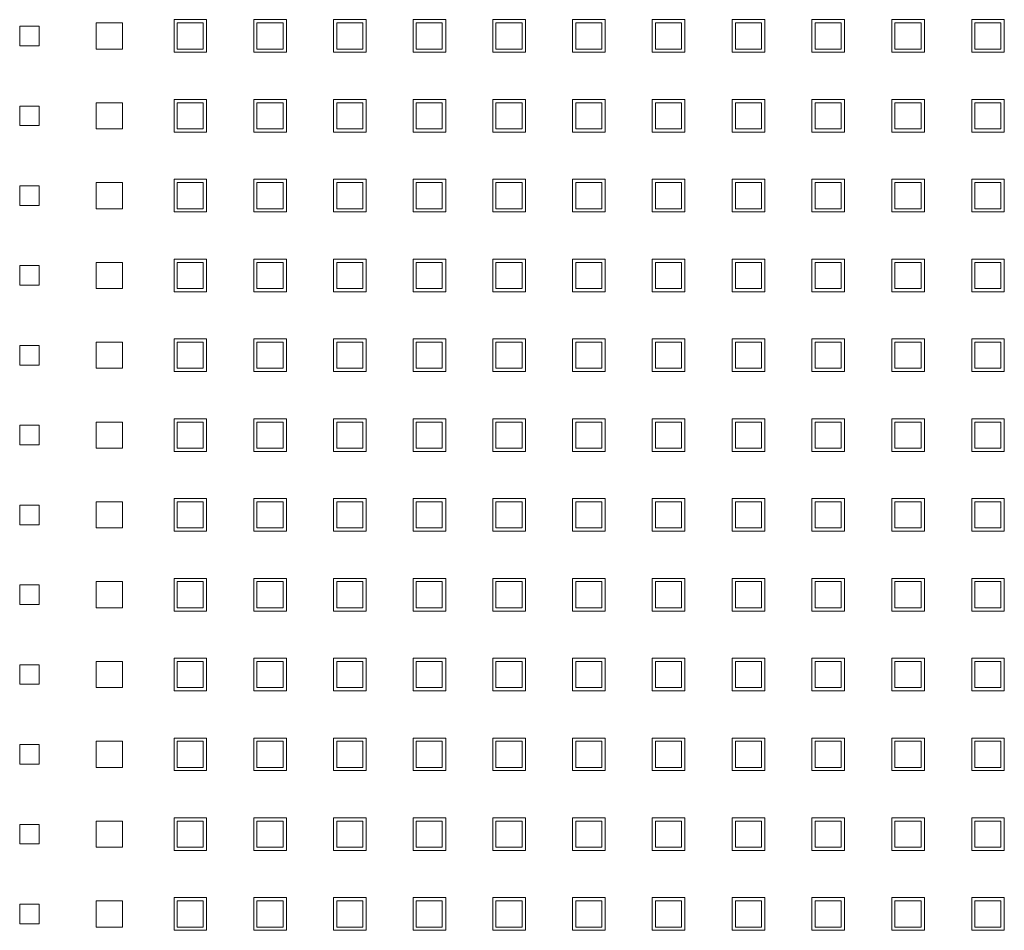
# Model space of a CAD drawing. Header units: millimetres. Extents: x -5941 to 19721, y -9230 to 6433.
# Tile 115 of 204: x 5851 to 5866, y -3423 to -3409. Entities that reach past the tile are written whole.
import ezdxf

# ---------------------------------------------------------------- set-up
doc = ezdxf.new("R2010")
doc.units = ezdxf.units.MM
doc.layers.add('GL-urzadzenia', color=6, linetype='Continuous', lineweight=20)

# ---------------------------------------------------------------- blocks, each defined once
blk = doc.blocks.new('RSen_55_ME_FB_SOg - fxza50a2veb - fully flat decoration panel - SH_daikin_tbq - standard-4997338-bottom')
at = {"lineweight": 18}
for p, q in [((-185, 136.08), (-182, 136.08)), ((-185, 133.08), (-185, 136.08)), ((-182, 136.08), (-182, 133.08)), ((-173.27, 132.58), (-173.27, 136.58)), ((-173.27, 136.58), (-169.27, 136.58)), ((-169.27, 136.58), (-169.27, 132.58)), ((-161.35, 132.08), (-161.35, 137.08)), ((-161.35, 137.08), (-156.35, 137.08)), ((-156.88, 136.58), (-160.88, 136.58)), ((-160.88, 136.58), (-160.88, 132.58)), ((-156.88, 132.58), (-156.88, 136.58)), ((-156.35, 137.08), (-156.35, 132.08)), ((-149.12, 132.08), (-149.12, 137.08)), ((-149.12, 137.08), (-144.12, 137.08)), ((-144.65, 136.58), (-148.65, 136.58)), ((-148.65, 136.58), (-148.65, 132.58)), ((-144.65, 132.58), (-144.65, 136.58)), ((-144.12, 137.08), (-144.12, 132.08)), ((-136.92, 132.08), (-136.92, 137.08)), ((-136.92, 137.08), (-131.92, 137.08)), ((-132.42, 136.58), (-136.42, 136.58)), ((-136.42, 136.58), (-136.42, 132.58)), ((-132.42, 132.58), (-132.42, 136.58)), ((-131.92, 137.08), (-131.92, 132.08)), ((-124.72, 132.08), (-124.72, 137.08)), ((-124.72, 137.08), (-119.72, 137.08)), ((-120.25, 136.58), (-124.25, 136.58)), ((-124.25, 136.58), (-124.25, 132.58)), ((-120.25, 132.58), (-120.25, 136.58)), ((-119.72, 137.08), (-119.72, 132.08)), ((-112.49, 132.08), (-112.49, 137.08)), ((-112.49, 137.08), (-107.49, 137.08)), ((-108.02, 136.58), (-112.02, 136.58)), ((-112.02, 136.58), (-112.02, 132.58)), ((-108.02, 132.58), (-108.02, 136.58)), ((-107.49, 137.08), (-107.49, 132.08)), ((-100.29, 132.08), (-100.29, 137.08)), ((-100.29, 137.08), (-95.29, 137.08)), ((-95.79, 136.58), (-99.79, 136.58)), ((-99.79, 136.58), (-99.79, 132.58)), ((-95.79, 132.58), (-95.79, 136.58)), ((-95.29, 137.08), (-95.29, 132.08)), ((-88.09, 132.08), (-88.09, 137.08)), ((-88.09, 137.08), (-83.09, 137.08)), ((-83.56, 136.58), (-87.56, 136.58)), ((-87.56, 136.58), (-87.56, 132.58)), ((-83.56, 132.58), (-83.56, 136.58)), ((-83.09, 137.08), (-83.09, 132.08)), ((-75.83, 132.08), (-75.83, 137.08)), ((-75.83, 137.08), (-70.83, 137.08)), ((-71.33, 136.58), (-75.33, 136.58)), ((-75.33, 136.58), (-75.33, 132.58)), ((-71.33, 132.58), (-71.33, 136.58)), ((-70.83, 137.08), (-70.83, 132.08)), ((-63.6, 132.08), (-63.6, 137.08)), ((-63.6, 137.08), (-58.6, 137.08)), ((-59.1, 136.58), (-63.1, 136.58)), ((-63.1, 136.58), (-63.1, 132.58)), ((-59.1, 132.58), (-59.1, 136.58)), ((-58.6, 137.08), (-58.6, 132.08)), ((-51.34, 132.08), (-51.34, 137.08)), ((-51.34, 137.08), (-46.34, 137.08)), ((-46.87, 136.58), (-50.87, 136.58)), ((-50.87, 136.58), (-50.87, 132.58)), ((-46.87, 132.58), (-46.87, 136.58)), ((-46.34, 137.08), (-46.34, 132.08)), ((-39.11, 132.08), (-39.11, 137.08)), ((-39.11, 137.08), (-34.11, 137.08)), ((-34.64, 136.58), (-38.64, 136.58)), ((-38.64, 136.58), (-38.64, 132.58)), ((-34.64, 132.58), (-34.64, 136.58)), ((-34.11, 137.08), (-34.11, 132.08)), ((-182, 133.08), (-185, 133.08)), ((-169.27, 132.58), (-173.27, 132.58)), ((-156.35, 132.08), (-161.35, 132.08)), ((-160.88, 132.58), (-156.88, 132.58)), ((-144.12, 132.08), (-149.12, 132.08)), ((-148.65, 132.58), (-144.65, 132.58)), ((-131.92, 132.08), (-136.92, 132.08)), ((-136.42, 132.58), (-132.42, 132.58)), ((-119.72, 132.08), (-124.72, 132.08)), ((-124.25, 132.58), (-120.25, 132.58)), ((-107.49, 132.08), (-112.49, 132.08)), ((-112.02, 132.58), (-108.02, 132.58)), ((-95.29, 132.08), (-100.29, 132.08)), ((-99.79, 132.58), (-95.79, 132.58)), ((-83.09, 132.08), (-88.09, 132.08)), ((-87.56, 132.58), (-83.56, 132.58)), ((-70.83, 132.08), (-75.83, 132.08)), ((-75.33, 132.58), (-71.33, 132.58)), ((-58.6, 132.08), (-63.6, 132.08)), ((-63.1, 132.58), (-59.1, 132.58)), ((-46.34, 132.08), (-51.34, 132.08)), ((-50.87, 132.58), (-46.87, 132.58)), ((-34.11, 132.08), (-39.11, 132.08)), ((-38.64, 132.58), (-34.64, 132.58)), ((-185, 123.85), (-182, 123.85)), ((-185, 120.85), (-185, 123.85)), ((-182, 123.85), (-182, 120.85)), ((-173.27, 120.35), (-173.27, 124.35)), ((-173.27, 124.35), (-169.27, 124.35)), ((-169.27, 124.35), (-169.27, 120.35)), ((-161.35, 119.85), (-161.35, 124.85)), ((-161.35, 124.85), (-156.35, 124.85)), ((-156.88, 124.35), (-160.88, 124.35)), ((-160.88, 124.35), (-160.88, 120.35)), ((-156.88, 120.35), (-156.88, 124.35)), ((-156.35, 124.85), (-156.35, 119.85)), ((-149.12, 119.85), (-149.12, 124.85)), ((-149.12, 124.85), (-144.12, 124.85)), ((-144.65, 124.35), (-148.65, 124.35)), ((-148.65, 124.35), (-148.65, 120.35)), ((-144.65, 120.35), (-144.65, 124.35)), ((-144.12, 124.85), (-144.12, 119.85)), ((-136.92, 119.85), (-136.92, 124.85)), ((-136.92, 124.85), (-131.92, 124.85)), ((-132.42, 124.35), (-136.42, 124.35)), ((-136.42, 124.35), (-136.42, 120.35)), ((-132.42, 120.35), (-132.42, 124.35)), ((-131.92, 124.85), (-131.92, 119.85)), ((-124.72, 119.85), (-124.72, 124.85)), ((-124.72, 124.85), (-119.72, 124.85)), ((-120.25, 124.35), (-124.25, 124.35)), ((-124.25, 124.35), (-124.25, 120.35)), ((-120.25, 120.35), (-120.25, 124.35)), ((-119.72, 124.85), (-119.72, 119.85)), ((-112.49, 119.85), (-112.49, 124.85)), ((-112.49, 124.85), (-107.49, 124.85)), ((-108.02, 124.35), (-112.02, 124.35)), ((-112.02, 124.35), (-112.02, 120.35)), ((-108.02, 120.35), (-108.02, 124.35)), ((-107.49, 124.85), (-107.49, 119.85)), ((-100.29, 119.85), (-100.29, 124.85)), ((-100.29, 124.85), (-95.29, 124.85)), ((-95.79, 124.35), (-99.79, 124.35)), ((-99.79, 124.35), (-99.79, 120.35)), ((-95.79, 120.35), (-95.79, 124.35)), ((-95.29, 124.85), (-95.29, 119.85)), ((-88.09, 119.85), (-88.09, 124.85)), ((-88.09, 124.85), (-83.09, 124.85)), ((-83.56, 124.35), (-87.56, 124.35)), ((-87.56, 124.35), (-87.56, 120.35)), ((-83.56, 120.35), (-83.56, 124.35)), ((-83.09, 124.85), (-83.09, 119.85)), ((-75.83, 119.85), (-75.83, 124.85)), ((-75.83, 124.85), (-70.83, 124.85)), ((-71.33, 124.35), (-75.33, 124.35)), ((-75.33, 124.35), (-75.33, 120.35)), ((-71.33, 120.35), (-71.33, 124.35)), ((-70.83, 124.85), (-70.83, 119.85)), ((-63.6, 119.85), (-63.6, 124.85)), ((-63.6, 124.85), (-58.6, 124.85)), ((-59.1, 124.35), (-63.1, 124.35)), ((-63.1, 124.35), (-63.1, 120.35)), ((-59.1, 120.35), (-59.1, 124.35)), ((-58.6, 124.85), (-58.6, 119.85)), ((-51.34, 119.85), (-51.34, 124.85)), ((-51.34, 124.85), (-46.34, 124.85)), ((-46.87, 124.35), (-50.87, 124.35)), ((-50.87, 124.35), (-50.87, 120.35)), ((-46.87, 120.35), (-46.87, 124.35)), ((-46.34, 124.85), (-46.34, 119.85)), ((-39.11, 119.85), (-39.11, 124.85)), ((-39.11, 124.85), (-34.11, 124.85)), ((-34.64, 124.35), (-38.64, 124.35)), ((-38.64, 124.35), (-38.64, 120.35)), ((-34.64, 120.35), (-34.64, 124.35)), ((-34.11, 124.85), (-34.11, 119.85)), ((-182, 120.85), (-185, 120.85)), ((-169.27, 120.35), (-173.27, 120.35)), ((-156.35, 119.85), (-161.35, 119.85)), ((-160.88, 120.35), (-156.88, 120.35)), ((-144.12, 119.85), (-149.12, 119.85)), ((-148.65, 120.35), (-144.65, 120.35)), ((-131.92, 119.85), (-136.92, 119.85)), ((-136.42, 120.35), (-132.42, 120.35)), ((-119.72, 119.85), (-124.72, 119.85)), ((-124.25, 120.35), (-120.25, 120.35)), ((-107.49, 119.85), (-112.49, 119.85)), ((-112.02, 120.35), (-108.02, 120.35)), ((-95.29, 119.85), (-100.29, 119.85)), ((-99.79, 120.35), (-95.79, 120.35)), ((-83.09, 119.85), (-88.09, 119.85)), ((-87.56, 120.35), (-83.56, 120.35)), ((-70.83, 119.85), (-75.83, 119.85)), ((-75.33, 120.35), (-71.33, 120.35)), ((-58.6, 119.85), (-63.6, 119.85)), ((-63.1, 120.35), (-59.1, 120.35)), ((-46.34, 119.85), (-51.34, 119.85)), ((-50.87, 120.35), (-46.87, 120.35)), ((-34.11, 119.85), (-39.11, 119.85)), ((-38.64, 120.35), (-34.64, 120.35)), ((-173.27, 108.12), (-173.27, 112.12)), ((-173.27, 112.12), (-169.27, 112.12)), ((-169.27, 112.12), (-169.27, 108.12)), ((-161.35, 107.62), (-161.35, 112.62)), ((-161.35, 112.62), (-156.35, 112.62)), ((-156.88, 112.12), (-160.88, 112.12)), ((-160.88, 112.12), (-160.88, 108.12)), ((-156.88, 108.12), (-156.88, 112.12)), ((-156.35, 112.62), (-156.35, 107.62)), ((-149.12, 107.62), (-149.12, 112.62)), ((-149.12, 112.62), (-144.12, 112.62)), ((-144.65, 112.12), (-148.65, 112.12)), ((-148.65, 112.12), (-148.65, 108.12)), ((-144.65, 108.12), (-144.65, 112.12)), ((-144.12, 112.62), (-144.12, 107.62)), ((-136.92, 107.62), (-136.92, 112.62)), ((-136.92, 112.62), (-131.92, 112.62)), ((-132.42, 112.12), (-136.42, 112.12)), ((-136.42, 112.12), (-136.42, 108.12)), ((-132.42, 108.12), (-132.42, 112.12)), ((-131.92, 112.62), (-131.92, 107.62)), ((-124.72, 107.62), (-124.72, 112.62)), ((-124.72, 112.62), (-119.72, 112.62)), ((-120.25, 112.12), (-124.25, 112.12)), ((-124.25, 112.12), (-124.25, 108.12)), ((-120.25, 108.12), (-120.25, 112.12)), ((-119.72, 112.62), (-119.72, 107.62)), ((-112.49, 107.62), (-112.49, 112.62)), ((-112.49, 112.62), (-107.49, 112.62)), ((-108.02, 112.12), (-112.02, 112.12)), ((-112.02, 112.12), (-112.02, 108.12)), ((-108.02, 108.12), (-108.02, 112.12)), ((-107.49, 112.62), (-107.49, 107.62)), ((-100.29, 107.62), (-100.29, 112.62)), ((-100.29, 112.62), (-95.29, 112.62)), ((-95.79, 112.12), (-99.79, 112.12)), ((-99.79, 112.12), (-99.79, 108.12)), ((-95.79, 108.12), (-95.79, 112.12)), ((-95.29, 112.62), (-95.29, 107.62)), ((-88.09, 107.62), (-88.09, 112.62)), ((-88.09, 112.62), (-83.09, 112.62)), ((-83.56, 112.12), (-87.56, 112.12)), ((-87.56, 112.12), (-87.56, 108.12)), ((-83.56, 108.12), (-83.56, 112.12)), ((-83.09, 112.62), (-83.09, 107.62)), ((-75.83, 107.62), (-75.83, 112.62)), ((-75.83, 112.62), (-70.83, 112.62)), ((-71.33, 112.12), (-75.33, 112.12)), ((-75.33, 112.12), (-75.33, 108.12)), ((-71.33, 108.12), (-71.33, 112.12)), ((-70.83, 112.62), (-70.83, 107.62)), ((-63.6, 107.62), (-63.6, 112.62)), ((-63.6, 112.62), (-58.6, 112.62)), ((-59.1, 112.12), (-63.1, 112.12)), ((-63.1, 112.12), (-63.1, 108.12)), ((-59.1, 108.12), (-59.1, 112.12)), ((-58.6, 112.62), (-58.6, 107.62)), ((-51.34, 107.62), (-51.34, 112.62)), ((-51.34, 112.62), (-46.34, 112.62)), ((-46.87, 112.12), (-50.87, 112.12)), ((-50.87, 112.12), (-50.87, 108.12)), ((-46.87, 108.12), (-46.87, 112.12)), ((-46.34, 112.62), (-46.34, 107.62)), ((-39.11, 107.62), (-39.11, 112.62)), ((-39.11, 112.62), (-34.11, 112.62)), ((-34.64, 112.12), (-38.64, 112.12)), ((-38.64, 112.12), (-38.64, 108.12)), ((-34.64, 108.12), (-34.64, 112.12)), ((-34.11, 112.62), (-34.11, 107.62)), ((-185, 111.62), (-182, 111.62)), ((-185, 108.62), (-185, 111.62)), ((-182, 111.62), (-182, 108.62)), ((-182, 108.62), (-185, 108.62)), ((-169.27, 108.12), (-173.27, 108.12)), ((-156.35, 107.62), (-161.35, 107.62)), ((-160.88, 108.12), (-156.88, 108.12)), ((-144.12, 107.62), (-149.12, 107.62)), ((-148.65, 108.12), (-144.65, 108.12)), ((-131.92, 107.62), (-136.92, 107.62)), ((-136.42, 108.12), (-132.42, 108.12)), ((-119.72, 107.62), (-124.72, 107.62)), ((-124.25, 108.12), (-120.25, 108.12)), ((-107.49, 107.62), (-112.49, 107.62)), ((-112.02, 108.12), (-108.02, 108.12)), ((-95.29, 107.62), (-100.29, 107.62)), ((-99.79, 108.12), (-95.79, 108.12)), ((-83.09, 107.62), (-88.09, 107.62)), ((-87.56, 108.12), (-83.56, 108.12)), ((-70.83, 107.62), (-75.83, 107.62)), ((-75.33, 108.12), (-71.33, 108.12)), ((-58.6, 107.62), (-63.6, 107.62)), ((-63.1, 108.12), (-59.1, 108.12)), ((-46.34, 107.62), (-51.34, 107.62)), ((-50.87, 108.12), (-46.87, 108.12)), ((-34.11, 107.62), (-39.11, 107.62)), ((-38.64, 108.12), (-34.64, 108.12)), ((-173.27, 95.89), (-173.27, 99.89)), ((-173.27, 99.89), (-169.27, 99.89)), ((-169.27, 99.89), (-169.27, 95.89)), ((-161.35, 95.39), (-161.35, 100.39)), ((-161.35, 100.39), (-156.35, 100.39)), ((-156.88, 99.89), (-160.88, 99.89)), ((-160.88, 99.89), (-160.88, 95.89)), ((-156.88, 95.89), (-156.88, 99.89)), ((-156.35, 100.39), (-156.35, 95.39)), ((-149.12, 95.39), (-149.12, 100.39)), ((-149.12, 100.39), (-144.12, 100.39)), ((-144.65, 99.89), (-148.65, 99.89)), ((-148.65, 99.89), (-148.65, 95.89)), ((-144.65, 95.89), (-144.65, 99.89)), ((-144.12, 100.39), (-144.12, 95.39)), ((-136.92, 95.39), (-136.92, 100.39)), ((-136.92, 100.39), (-131.92, 100.39)), ((-132.42, 99.89), (-136.42, 99.89)), ((-136.42, 99.89), (-136.42, 95.89)), ((-132.42, 95.89), (-132.42, 99.89)), ((-131.92, 100.39), (-131.92, 95.39)), ((-124.72, 95.39), (-124.72, 100.39)), ((-124.72, 100.39), (-119.72, 100.39)), ((-120.25, 99.89), (-124.25, 99.89)), ((-124.25, 99.89), (-124.25, 95.89)), ((-120.25, 95.89), (-120.25, 99.89)), ((-119.72, 100.39), (-119.72, 95.39)), ((-112.49, 95.39), (-112.49, 100.39)), ((-112.49, 100.39), (-107.49, 100.39)), ((-108.02, 99.89), (-112.02, 99.89)), ((-112.02, 99.89), (-112.02, 95.89)), ((-108.02, 95.89), (-108.02, 99.89)), ((-107.49, 100.39), (-107.49, 95.39)), ((-100.29, 95.39), (-100.29, 100.39)), ((-100.29, 100.39), (-95.29, 100.39)), ((-95.79, 99.89), (-99.79, 99.89)), ((-99.79, 99.89), (-99.79, 95.89)), ((-95.79, 95.89), (-95.79, 99.89)), ((-95.29, 100.39), (-95.29, 95.39)), ((-88.09, 95.39), (-88.09, 100.39)), ((-88.09, 100.39), (-83.09, 100.39)), ((-83.56, 99.89), (-87.56, 99.89)), ((-87.56, 99.89), (-87.56, 95.89)), ((-83.56, 95.89), (-83.56, 99.89)), ((-83.09, 100.39), (-83.09, 95.39)), ((-75.83, 95.39), (-75.83, 100.39)), ((-75.83, 100.39), (-70.83, 100.39)), ((-71.33, 99.89), (-75.33, 99.89)), ((-75.33, 99.89), (-75.33, 95.89)), ((-71.33, 95.89), (-71.33, 99.89)), ((-70.83, 100.39), (-70.83, 95.39)), ((-63.6, 95.39), (-63.6, 100.39)), ((-63.6, 100.39), (-58.6, 100.39)), ((-59.1, 99.89), (-63.1, 99.89)), ((-63.1, 99.89), (-63.1, 95.89)), ((-59.1, 95.89), (-59.1, 99.89)), ((-58.6, 100.39), (-58.6, 95.39)), ((-51.34, 95.39), (-51.34, 100.39)), ((-51.34, 100.39), (-46.34, 100.39)), ((-46.87, 99.89), (-50.87, 99.89)), ((-50.87, 99.89), (-50.87, 95.89)), ((-46.87, 95.89), (-46.87, 99.89)), ((-46.34, 100.39), (-46.34, 95.39)), ((-39.11, 95.39), (-39.11, 100.39)), ((-39.11, 100.39), (-34.11, 100.39)), ((-34.64, 99.89), (-38.64, 99.89)), ((-38.64, 99.89), (-38.64, 95.89)), ((-34.64, 95.89), (-34.64, 99.89)), ((-34.11, 100.39), (-34.11, 95.39)), ((-185, 99.39), (-182, 99.39)), ((-185, 96.39), (-185, 99.39)), ((-182, 99.39), (-182, 96.39)), ((-182, 96.39), (-185, 96.39)), ((-169.27, 95.89), (-173.27, 95.89)), ((-156.35, 95.39), (-161.35, 95.39)), ((-160.88, 95.89), (-156.88, 95.89)), ((-144.12, 95.39), (-149.12, 95.39)), ((-148.65, 95.89), (-144.65, 95.89)), ((-131.92, 95.39), (-136.92, 95.39)), ((-136.42, 95.89), (-132.42, 95.89)), ((-119.72, 95.39), (-124.72, 95.39)), ((-124.25, 95.89), (-120.25, 95.89)), ((-107.49, 95.39), (-112.49, 95.39)), ((-112.02, 95.89), (-108.02, 95.89)), ((-95.29, 95.39), (-100.29, 95.39)), ((-99.79, 95.89), (-95.79, 95.89)), ((-83.09, 95.39), (-88.09, 95.39)), ((-87.56, 95.89), (-83.56, 95.89)), ((-70.83, 95.39), (-75.83, 95.39)), ((-75.33, 95.89), (-71.33, 95.89)), ((-58.6, 95.39), (-63.6, 95.39)), ((-63.1, 95.89), (-59.1, 95.89)), ((-46.34, 95.39), (-51.34, 95.39)), ((-50.87, 95.89), (-46.87, 95.89)), ((-34.11, 95.39), (-39.11, 95.39)), ((-38.64, 95.89), (-34.64, 95.89)), ((-173.27, 83.66), (-173.27, 87.66)), ((-173.27, 87.66), (-169.27, 87.66)), ((-169.27, 87.66), (-169.27, 83.66)), ((-161.35, 83.16), (-161.35, 88.16)), ((-161.35, 88.16), (-156.35, 88.16)), ((-156.88, 87.66), (-160.88, 87.66)), ((-160.88, 87.66), (-160.88, 83.66)), ((-156.88, 83.66), (-156.88, 87.66)), ((-156.35, 88.16), (-156.35, 83.16)), ((-149.12, 83.16), (-149.12, 88.16)), ((-149.12, 88.16), (-144.12, 88.16)), ((-144.65, 87.66), (-148.65, 87.66)), ((-148.65, 87.66), (-148.65, 83.66)), ((-144.65, 83.66), (-144.65, 87.66)), ((-144.12, 88.16), (-144.12, 83.16)), ((-136.92, 83.16), (-136.92, 88.16)), ((-136.92, 88.16), (-131.92, 88.16)), ((-132.42, 87.66), (-136.42, 87.66)), ((-136.42, 87.66), (-136.42, 83.66)), ((-132.42, 83.66), (-132.42, 87.66)), ((-131.92, 88.16), (-131.92, 83.16)), ((-124.72, 83.16), (-124.72, 88.16)), ((-124.72, 88.16), (-119.72, 88.16)), ((-120.25, 87.66), (-124.25, 87.66)), ((-124.25, 87.66), (-124.25, 83.66)), ((-120.25, 83.66), (-120.25, 87.66)), ((-119.72, 88.16), (-119.72, 83.16)), ((-112.49, 83.16), (-112.49, 88.16)), ((-112.49, 88.16), (-107.49, 88.16)), ((-108.02, 87.66), (-112.02, 87.66)), ((-112.02, 87.66), (-112.02, 83.66)), ((-108.02, 83.66), (-108.02, 87.66)), ((-107.49, 88.16), (-107.49, 83.16)), ((-100.29, 83.16), (-100.29, 88.16)), ((-100.29, 88.16), (-95.29, 88.16)), ((-95.79, 87.66), (-99.79, 87.66)), ((-99.79, 87.66), (-99.79, 83.66)), ((-95.79, 83.66), (-95.79, 87.66)), ((-95.29, 88.16), (-95.29, 83.16)), ((-88.09, 83.16), (-88.09, 88.16)), ((-88.09, 88.16), (-83.09, 88.16)), ((-83.56, 87.66), (-87.56, 87.66)), ((-87.56, 87.66), (-87.56, 83.66)), ((-83.56, 83.66), (-83.56, 87.66)), ((-83.09, 88.16), (-83.09, 83.16)), ((-75.83, 83.16), (-75.83, 88.16)), ((-75.83, 88.16), (-70.83, 88.16)), ((-71.33, 87.66), (-75.33, 87.66)), ((-75.33, 87.66), (-75.33, 83.66)), ((-71.33, 83.66), (-71.33, 87.66)), ((-70.83, 88.16), (-70.83, 83.16)), ((-63.6, 83.16), (-63.6, 88.16)), ((-63.6, 88.16), (-58.6, 88.16)), ((-59.1, 87.66), (-63.1, 87.66)), ((-63.1, 87.66), (-63.1, 83.66)), ((-59.1, 83.66), (-59.1, 87.66)), ((-58.6, 88.16), (-58.6, 83.16)), ((-51.34, 83.16), (-51.34, 88.16)), ((-51.34, 88.16), (-46.34, 88.16)), ((-46.87, 87.66), (-50.87, 87.66)), ((-50.87, 87.66), (-50.87, 83.66)), ((-46.87, 83.66), (-46.87, 87.66)), ((-46.34, 88.16), (-46.34, 83.16)), ((-39.11, 83.16), (-39.11, 88.16)), ((-39.11, 88.16), (-34.11, 88.16)), ((-34.64, 87.66), (-38.64, 87.66)), ((-38.64, 87.66), (-38.64, 83.66)), ((-34.64, 83.66), (-34.64, 87.66)), ((-34.11, 88.16), (-34.11, 83.16)), ((-185, 87.16), (-182, 87.16)), ((-185, 84.16), (-185, 87.16)), ((-182, 87.16), (-182, 84.16)), ((-182, 84.16), (-185, 84.16)), ((-169.27, 83.66), (-173.27, 83.66)), ((-156.35, 83.16), (-161.35, 83.16)), ((-160.88, 83.66), (-156.88, 83.66)), ((-144.12, 83.16), (-149.12, 83.16)), ((-148.65, 83.66), (-144.65, 83.66)), ((-131.92, 83.16), (-136.92, 83.16)), ((-136.42, 83.66), (-132.42, 83.66)), ((-119.72, 83.16), (-124.72, 83.16)), ((-124.25, 83.66), (-120.25, 83.66)), ((-107.49, 83.16), (-112.49, 83.16)), ((-112.02, 83.66), (-108.02, 83.66)), ((-95.29, 83.16), (-100.29, 83.16)), ((-99.79, 83.66), (-95.79, 83.66)), ((-83.09, 83.16), (-88.09, 83.16)), ((-87.56, 83.66), (-83.56, 83.66)), ((-70.83, 83.16), (-75.83, 83.16)), ((-75.33, 83.66), (-71.33, 83.66)), ((-58.6, 83.16), (-63.6, 83.16)), ((-63.1, 83.66), (-59.1, 83.66)), ((-46.34, 83.16), (-51.34, 83.16)), ((-50.87, 83.66), (-46.87, 83.66)), ((-34.11, 83.16), (-39.11, 83.16)), ((-38.64, 83.66), (-34.64, 83.66)), ((-161.35, 70.93), (-161.35, 75.93)), ((-161.35, 75.93), (-156.35, 75.93)), ((-156.35, 75.93), (-156.35, 70.93)), ((-149.12, 70.93), (-149.12, 75.93)), ((-149.12, 75.93), (-144.12, 75.93)), ((-144.12, 75.93), (-144.12, 70.93)), ((-136.92, 70.93), (-136.92, 75.93)), ((-136.92, 75.93), (-131.92, 75.93)), ((-131.92, 75.93), (-131.92, 70.93)), ((-124.72, 70.93), (-124.72, 75.93)), ((-124.72, 75.93), (-119.72, 75.93)), ((-119.72, 75.93), (-119.72, 70.93)), ((-112.49, 70.93), (-112.49, 75.93)), ((-112.49, 75.93), (-107.49, 75.93)), ((-107.49, 75.93), (-107.49, 70.93)), ((-100.29, 70.93), (-100.29, 75.93)), ((-100.29, 75.93), (-95.29, 75.93)), ((-95.29, 75.93), (-95.29, 70.93)), ((-88.09, 70.93), (-88.09, 75.93)), ((-88.09, 75.93), (-83.09, 75.93)), ((-83.09, 75.93), (-83.09, 70.93)), ((-75.83, 70.93), (-75.83, 75.93)), ((-75.83, 75.93), (-70.83, 75.93)), ((-70.83, 75.93), (-70.83, 70.93)), ((-63.6, 70.93), (-63.6, 75.93)), ((-63.6, 75.93), (-58.6, 75.93)), ((-58.6, 75.93), (-58.6, 70.93)), ((-51.34, 70.93), (-51.34, 75.93)), ((-51.34, 75.93), (-46.34, 75.93)), ((-46.34, 75.93), (-46.34, 70.93)), ((-39.11, 70.93), (-39.11, 75.93)), ((-39.11, 75.93), (-34.11, 75.93)), ((-34.11, 75.93), (-34.11, 70.93)), ((-185, 74.93), (-182, 74.93)), ((-185, 71.93), (-185, 74.93)), ((-182, 74.93), (-182, 71.93)), ((-173.27, 71.43), (-173.27, 75.43)), ((-173.27, 75.43), (-169.27, 75.43)), ((-169.27, 75.43), (-169.27, 71.43)), ((-156.88, 75.43), (-160.88, 75.43)), ((-160.88, 75.43), (-160.88, 71.43)), ((-156.88, 71.43), (-156.88, 75.43)), ((-144.65, 75.43), (-148.65, 75.43)), ((-148.65, 75.43), (-148.65, 71.43)), ((-144.65, 71.43), (-144.65, 75.43)), ((-132.42, 75.43), (-136.42, 75.43)), ((-136.42, 75.43), (-136.42, 71.43)), ((-132.42, 71.43), (-132.42, 75.43)), ((-120.25, 75.43), (-124.25, 75.43)), ((-124.25, 75.43), (-124.25, 71.43)), ((-120.25, 71.43), (-120.25, 75.43)), ((-108.02, 75.43), (-112.02, 75.43)), ((-112.02, 75.43), (-112.02, 71.43)), ((-108.02, 71.43), (-108.02, 75.43)), ((-95.79, 75.43), (-99.79, 75.43)), ((-99.79, 75.43), (-99.79, 71.43)), ((-95.79, 71.43), (-95.79, 75.43)), ((-83.56, 75.43), (-87.56, 75.43)), ((-87.56, 75.43), (-87.56, 71.43)), ((-83.56, 71.43), (-83.56, 75.43)), ((-71.33, 75.43), (-75.33, 75.43)), ((-75.33, 75.43), (-75.33, 71.43)), ((-71.33, 71.43), (-71.33, 75.43)), ((-59.1, 75.43), (-63.1, 75.43)), ((-63.1, 75.43), (-63.1, 71.43)), ((-59.1, 71.43), (-59.1, 75.43)), ((-46.87, 75.43), (-50.87, 75.43)), ((-50.87, 75.43), (-50.87, 71.43)), ((-46.87, 71.43), (-46.87, 75.43)), ((-34.64, 75.43), (-38.64, 75.43)), ((-38.64, 75.43), (-38.64, 71.43)), ((-34.64, 71.43), (-34.64, 75.43)), ((-182, 71.93), (-185, 71.93)), ((-169.27, 71.43), (-173.27, 71.43)), ((-156.35, 70.93), (-161.35, 70.93)), ((-160.88, 71.43), (-156.88, 71.43)), ((-144.12, 70.93), (-149.12, 70.93)), ((-148.65, 71.43), (-144.65, 71.43)), ((-131.92, 70.93), (-136.92, 70.93)), ((-136.42, 71.43), (-132.42, 71.43)), ((-119.72, 70.93), (-124.72, 70.93)), ((-124.25, 71.43), (-120.25, 71.43)), ((-107.49, 70.93), (-112.49, 70.93)), ((-112.02, 71.43), (-108.02, 71.43)), ((-95.29, 70.93), (-100.29, 70.93)), ((-99.79, 71.43), (-95.79, 71.43)), ((-83.09, 70.93), (-88.09, 70.93)), ((-87.56, 71.43), (-83.56, 71.43)), ((-70.83, 70.93), (-75.83, 70.93)), ((-75.33, 71.43), (-71.33, 71.43)), ((-58.6, 70.93), (-63.6, 70.93)), ((-63.1, 71.43), (-59.1, 71.43)), ((-46.34, 70.93), (-51.34, 70.93)), ((-50.87, 71.43), (-46.87, 71.43)), ((-34.11, 70.93), (-39.11, 70.93)), ((-38.64, 71.43), (-34.64, 71.43)), ((-161.35, 58.7), (-161.35, 63.7)), ((-161.35, 63.7), (-156.35, 63.7)), ((-156.35, 63.7), (-156.35, 58.7)), ((-149.12, 58.7), (-149.12, 63.7)), ((-149.12, 63.7), (-144.12, 63.7)), ((-144.12, 63.7), (-144.12, 58.7)), ((-136.92, 58.7), (-136.92, 63.7)), ((-136.92, 63.7), (-131.92, 63.7)), ((-131.92, 63.7), (-131.92, 58.7)), ((-124.72, 58.7), (-124.72, 63.7)), ((-124.72, 63.7), (-119.72, 63.7)), ((-119.72, 63.7), (-119.72, 58.7)), ((-112.49, 58.7), (-112.49, 63.7)), ((-112.49, 63.7), (-107.49, 63.7)), ((-107.49, 63.7), (-107.49, 58.7)), ((-100.29, 58.7), (-100.29, 63.7)), ((-100.29, 63.7), (-95.29, 63.7)), ((-95.29, 63.7), (-95.29, 58.7)), ((-88.09, 58.7), (-88.09, 63.7)), ((-88.09, 63.7), (-83.09, 63.7)), ((-83.09, 63.7), (-83.09, 58.7)), ((-75.83, 58.7), (-75.83, 63.7)), ((-75.83, 63.7), (-70.83, 63.7)), ((-70.83, 63.7), (-70.83, 58.7)), ((-63.6, 58.7), (-63.6, 63.7)), ((-63.6, 63.7), (-58.6, 63.7)), ((-58.6, 63.7), (-58.6, 58.7)), ((-51.34, 58.7), (-51.34, 63.7)), ((-51.34, 63.7), (-46.34, 63.7)), ((-46.34, 63.7), (-46.34, 58.7)), ((-39.11, 58.7), (-39.11, 63.7)), ((-39.11, 63.7), (-34.11, 63.7)), ((-34.11, 63.7), (-34.11, 58.7)), ((-185, 62.7), (-182, 62.7)), ((-185, 59.7), (-185, 62.7)), ((-182, 62.7), (-182, 59.7)), ((-173.27, 59.2), (-173.27, 63.2)), ((-173.27, 63.2), (-169.27, 63.2)), ((-169.27, 63.2), (-169.27, 59.2)), ((-156.88, 63.2), (-160.88, 63.2)), ((-160.88, 63.2), (-160.88, 59.2)), ((-156.88, 59.2), (-156.88, 63.2)), ((-144.65, 63.2), (-148.65, 63.2)), ((-148.65, 63.2), (-148.65, 59.2)), ((-144.65, 59.2), (-144.65, 63.2)), ((-132.42, 63.2), (-136.42, 63.2)), ((-136.42, 63.2), (-136.42, 59.2)), ((-132.42, 59.2), (-132.42, 63.2)), ((-120.25, 63.2), (-124.25, 63.2)), ((-124.25, 63.2), (-124.25, 59.2)), ((-120.25, 59.2), (-120.25, 63.2)), ((-108.02, 63.2), (-112.02, 63.2)), ((-112.02, 63.2), (-112.02, 59.2)), ((-108.02, 59.2), (-108.02, 63.2)), ((-95.79, 63.2), (-99.79, 63.2)), ((-99.79, 63.2), (-99.79, 59.2)), ((-95.79, 59.2), (-95.79, 63.2)), ((-83.56, 63.2), (-87.56, 63.2)), ((-87.56, 63.2), (-87.56, 59.2)), ((-83.56, 59.2), (-83.56, 63.2)), ((-71.33, 63.2), (-75.33, 63.2)), ((-75.33, 63.2), (-75.33, 59.2)), ((-71.33, 59.2), (-71.33, 63.2)), ((-59.1, 63.2), (-63.1, 63.2)), ((-63.1, 63.2), (-63.1, 59.2)), ((-59.1, 59.2), (-59.1, 63.2)), ((-46.87, 63.2), (-50.87, 63.2)), ((-50.87, 63.2), (-50.87, 59.2)), ((-46.87, 59.2), (-46.87, 63.2)), ((-34.64, 63.2), (-38.64, 63.2)), ((-38.64, 63.2), (-38.64, 59.2)), ((-34.64, 59.2), (-34.64, 63.2)), ((-182, 59.7), (-185, 59.7)), ((-169.27, 59.2), (-173.27, 59.2)), ((-160.88, 59.2), (-156.88, 59.2)), ((-148.65, 59.2), (-144.65, 59.2)), ((-136.42, 59.2), (-132.42, 59.2)), ((-124.25, 59.2), (-120.25, 59.2)), ((-112.02, 59.2), (-108.02, 59.2)), ((-99.79, 59.2), (-95.79, 59.2)), ((-87.56, 59.2), (-83.56, 59.2)), ((-75.33, 59.2), (-71.33, 59.2)), ((-63.1, 59.2), (-59.1, 59.2)), ((-50.87, 59.2), (-46.87, 59.2)), ((-38.64, 59.2), (-34.64, 59.2)), ((-156.35, 58.7), (-161.35, 58.7)), ((-144.12, 58.7), (-149.12, 58.7)), ((-131.92, 58.7), (-136.92, 58.7)), ((-119.72, 58.7), (-124.72, 58.7)), ((-107.49, 58.7), (-112.49, 58.7)), ((-95.29, 58.7), (-100.29, 58.7)), ((-83.09, 58.7), (-88.09, 58.7)), ((-70.83, 58.7), (-75.83, 58.7)), ((-58.6, 58.7), (-63.6, 58.7)), ((-46.34, 58.7), (-51.34, 58.7)), ((-34.11, 58.7), (-39.11, 58.7)), ((-161.35, 46.47), (-161.35, 51.47)), ((-161.35, 51.47), (-156.35, 51.47)), ((-156.35, 51.47), (-156.35, 46.47)), ((-149.12, 46.47), (-149.12, 51.47)), ((-149.12, 51.47), (-144.12, 51.47)), ((-144.12, 51.47), (-144.12, 46.47)), ((-136.92, 46.47), (-136.92, 51.47)), ((-136.92, 51.47), (-131.92, 51.47)), ((-131.92, 51.47), (-131.92, 46.47)), ((-124.72, 46.47), (-124.72, 51.47)), ((-124.72, 51.47), (-119.72, 51.47)), ((-119.72, 51.47), (-119.72, 46.47)), ((-112.49, 46.47), (-112.49, 51.47)), ((-112.49, 51.47), (-107.49, 51.47)), ((-107.49, 51.47), (-107.49, 46.47)), ((-100.29, 46.47), (-100.29, 51.47)), ((-100.29, 51.47), (-95.29, 51.47)), ((-95.29, 51.47), (-95.29, 46.47)), ((-88.09, 46.47), (-88.09, 51.47)), ((-88.09, 51.47), (-83.09, 51.47)), ((-83.09, 51.47), (-83.09, 46.47)), ((-75.83, 46.47), (-75.83, 51.47)), ((-75.83, 51.47), (-70.83, 51.47)), ((-70.83, 51.47), (-70.83, 46.47)), ((-63.6, 46.47), (-63.6, 51.47)), ((-63.6, 51.47), (-58.6, 51.47)), ((-58.6, 51.47), (-58.6, 46.47)), ((-51.34, 46.47), (-51.34, 51.47)), ((-51.34, 51.47), (-46.34, 51.47)), ((-46.34, 51.47), (-46.34, 46.47)), ((-39.11, 46.47), (-39.11, 51.47)), ((-39.11, 51.47), (-34.11, 51.47)), ((-34.11, 51.47), (-34.11, 46.47)), ((-185, 50.47), (-182, 50.47)), ((-185, 47.47), (-185, 50.47)), ((-182, 50.47), (-182, 47.47)), ((-173.27, 46.97), (-173.27, 50.97)), ((-173.27, 50.97), (-169.27, 50.97)), ((-169.27, 50.97), (-169.27, 46.97)), ((-156.88, 50.97), (-160.88, 50.97)), ((-160.88, 50.97), (-160.88, 46.97)), ((-156.88, 46.97), (-156.88, 50.97)), ((-144.65, 50.97), (-148.65, 50.97)), ((-148.65, 50.97), (-148.65, 46.97)), ((-144.65, 46.97), (-144.65, 50.97)), ((-132.42, 50.97), (-136.42, 50.97)), ((-136.42, 50.97), (-136.42, 46.97)), ((-132.42, 46.97), (-132.42, 50.97)), ((-120.25, 50.97), (-124.25, 50.97)), ((-124.25, 50.97), (-124.25, 46.97)), ((-120.25, 46.97), (-120.25, 50.97)), ((-108.02, 50.97), (-112.02, 50.97)), ((-112.02, 50.97), (-112.02, 46.97)), ((-108.02, 46.97), (-108.02, 50.97)), ((-95.79, 50.97), (-99.79, 50.97)), ((-99.79, 50.97), (-99.79, 46.97)), ((-95.79, 46.97), (-95.79, 50.97)), ((-83.56, 50.97), (-87.56, 50.97)), ((-87.56, 50.97), (-87.56, 46.97)), ((-83.56, 46.97), (-83.56, 50.97)), ((-71.33, 50.97), (-75.33, 50.97)), ((-75.33, 50.97), (-75.33, 46.97)), ((-71.33, 46.97), (-71.33, 50.97)), ((-59.1, 50.97), (-63.1, 50.97)), ((-63.1, 50.97), (-63.1, 46.97)), ((-59.1, 46.97), (-59.1, 50.97)), ((-46.87, 50.97), (-50.87, 50.97)), ((-50.87, 50.97), (-50.87, 46.97)), ((-46.87, 46.97), (-46.87, 50.97)), ((-34.64, 50.97), (-38.64, 50.97)), ((-38.64, 50.97), (-38.64, 46.97)), ((-34.64, 46.97), (-34.64, 50.97)), ((-182, 47.47), (-185, 47.47)), ((-169.27, 46.97), (-173.27, 46.97)), ((-160.88, 46.97), (-156.88, 46.97)), ((-148.65, 46.97), (-144.65, 46.97)), ((-136.42, 46.97), (-132.42, 46.97)), ((-124.25, 46.97), (-120.25, 46.97)), ((-112.02, 46.97), (-108.02, 46.97)), ((-99.79, 46.97), (-95.79, 46.97)), ((-87.56, 46.97), (-83.56, 46.97)), ((-75.33, 46.97), (-71.33, 46.97)), ((-63.1, 46.97), (-59.1, 46.97)), ((-50.87, 46.97), (-46.87, 46.97)), ((-38.64, 46.97), (-34.64, 46.97)), ((-156.35, 46.47), (-161.35, 46.47)), ((-144.12, 46.47), (-149.12, 46.47)), ((-131.92, 46.47), (-136.92, 46.47)), ((-119.72, 46.47), (-124.72, 46.47)), ((-107.49, 46.47), (-112.49, 46.47)), ((-95.29, 46.47), (-100.29, 46.47)), ((-83.09, 46.47), (-88.09, 46.47)), ((-70.83, 46.47), (-75.83, 46.47)), ((-58.6, 46.47), (-63.6, 46.47)), ((-46.34, 46.47), (-51.34, 46.47)), ((-34.11, 46.47), (-39.11, 46.47)), ((-161.35, 34.24), (-161.35, 39.24)), ((-161.35, 39.24), (-156.35, 39.24)), ((-156.35, 39.24), (-156.35, 34.24)), ((-149.12, 34.24), (-149.12, 39.24)), ((-149.12, 39.24), (-144.12, 39.24)), ((-144.12, 39.24), (-144.12, 34.24)), ((-136.92, 34.24), (-136.92, 39.24)), ((-136.92, 39.24), (-131.92, 39.24)), ((-131.92, 39.24), (-131.92, 34.24)), ((-124.72, 34.24), (-124.72, 39.24)), ((-124.72, 39.24), (-119.72, 39.24)), ((-119.72, 39.24), (-119.72, 34.24)), ((-112.49, 34.24), (-112.49, 39.24)), ((-112.49, 39.24), (-107.49, 39.24)), ((-107.49, 39.24), (-107.49, 34.24)), ((-100.29, 34.24), (-100.29, 39.24)), ((-100.29, 39.24), (-95.29, 39.24)), ((-95.29, 39.24), (-95.29, 34.24)), ((-88.09, 34.24), (-88.09, 39.24)), ((-88.09, 39.24), (-83.09, 39.24)), ((-83.09, 39.24), (-83.09, 34.24)), ((-75.83, 34.24), (-75.83, 39.24)), ((-75.83, 39.24), (-70.83, 39.24)), ((-70.83, 39.24), (-70.83, 34.24)), ((-63.6, 34.24), (-63.6, 39.24)), ((-63.6, 39.24), (-58.6, 39.24)), ((-58.6, 39.24), (-58.6, 34.24)), ((-51.34, 34.24), (-51.34, 39.24)), ((-51.34, 39.24), (-46.34, 39.24)), ((-46.34, 39.24), (-46.34, 34.24)), ((-39.11, 34.24), (-39.11, 39.24)), ((-39.11, 39.24), (-34.11, 39.24)), ((-34.11, 39.24), (-34.11, 34.24)), ((-185, 38.24), (-182, 38.24)), ((-185, 35.24), (-185, 38.24)), ((-182, 38.24), (-182, 35.24)), ((-173.27, 34.74), (-173.27, 38.74)), ((-173.27, 38.74), (-169.27, 38.74)), ((-169.27, 38.74), (-169.27, 34.74)), ((-156.88, 38.74), (-160.88, 38.74)), ((-160.88, 38.74), (-160.88, 34.74)), ((-156.88, 34.74), (-156.88, 38.74)), ((-144.65, 38.74), (-148.65, 38.74)), ((-148.65, 38.74), (-148.65, 34.74)), ((-144.65, 34.74), (-144.65, 38.74)), ((-132.42, 38.74), (-136.42, 38.74)), ((-136.42, 38.74), (-136.42, 34.74)), ((-132.42, 34.74), (-132.42, 38.74)), ((-120.25, 38.74), (-124.25, 38.74)), ((-124.25, 38.74), (-124.25, 34.74)), ((-120.25, 34.74), (-120.25, 38.74)), ((-108.02, 38.74), (-112.02, 38.74)), ((-112.02, 38.74), (-112.02, 34.74)), ((-108.02, 34.74), (-108.02, 38.74)), ((-95.79, 38.74), (-99.79, 38.74)), ((-99.79, 38.74), (-99.79, 34.74)), ((-95.79, 34.74), (-95.79, 38.74)), ((-83.56, 38.74), (-87.56, 38.74)), ((-87.56, 38.74), (-87.56, 34.74)), ((-83.56, 34.74), (-83.56, 38.74)), ((-71.33, 38.74), (-75.33, 38.74)), ((-75.33, 38.74), (-75.33, 34.74)), ((-71.33, 34.74), (-71.33, 38.74)), ((-59.1, 38.74), (-63.1, 38.74)), ((-63.1, 38.74), (-63.1, 34.74)), ((-59.1, 34.74), (-59.1, 38.74)), ((-46.87, 38.74), (-50.87, 38.74)), ((-50.87, 38.74), (-50.87, 34.74)), ((-46.87, 34.74), (-46.87, 38.74)), ((-34.64, 38.74), (-38.64, 38.74)), ((-38.64, 38.74), (-38.64, 34.74)), ((-34.64, 34.74), (-34.64, 38.74)), ((-182, 35.24), (-185, 35.24)), ((-169.27, 34.74), (-173.27, 34.74)), ((-160.88, 34.74), (-156.88, 34.74)), ((-148.65, 34.74), (-144.65, 34.74)), ((-136.42, 34.74), (-132.42, 34.74)), ((-124.25, 34.74), (-120.25, 34.74)), ((-112.02, 34.74), (-108.02, 34.74)), ((-99.79, 34.74), (-95.79, 34.74)), ((-87.56, 34.74), (-83.56, 34.74)), ((-75.33, 34.74), (-71.33, 34.74)), ((-63.1, 34.74), (-59.1, 34.74)), ((-50.87, 34.74), (-46.87, 34.74)), ((-38.64, 34.74), (-34.64, 34.74)), ((-156.35, 34.24), (-161.35, 34.24)), ((-144.12, 34.24), (-149.12, 34.24)), ((-131.92, 34.24), (-136.92, 34.24)), ((-119.72, 34.24), (-124.72, 34.24)), ((-107.49, 34.24), (-112.49, 34.24)), ((-95.29, 34.24), (-100.29, 34.24)), ((-83.09, 34.24), (-88.09, 34.24)), ((-70.83, 34.24), (-75.83, 34.24)), ((-58.6, 34.24), (-63.6, 34.24)), ((-46.34, 34.24), (-51.34, 34.24)), ((-34.11, 34.24), (-39.11, 34.24)), ((-185, 26.01), (-182, 26.01)), ((-185, 23.01), (-185, 26.01)), ((-182, 26.01), (-182, 23.01)), ((-173.27, 22.51), (-173.27, 26.51)), ((-173.27, 26.51), (-169.27, 26.51)), ((-169.27, 26.51), (-169.27, 22.51)), ((-161.35, 22.01), (-161.35, 27.01)), ((-161.35, 27.01), (-156.35, 27.01)), ((-156.88, 26.51), (-160.88, 26.51)), ((-160.88, 26.51), (-160.88, 22.51)), ((-156.88, 22.51), (-156.88, 26.51)), ((-156.35, 27.01), (-156.35, 22.01)), ((-149.12, 22.01), (-149.12, 27.01)), ((-149.12, 27.01), (-144.12, 27.01)), ((-144.65, 26.51), (-148.65, 26.51)), ((-148.65, 26.51), (-148.65, 22.51)), ((-144.65, 22.51), (-144.65, 26.51)), ((-144.12, 27.01), (-144.12, 22.01)), ((-136.92, 22.01), (-136.92, 27.01)), ((-136.92, 27.01), (-131.92, 27.01)), ((-132.42, 26.51), (-136.42, 26.51)), ((-136.42, 26.51), (-136.42, 22.51)), ((-132.42, 22.51), (-132.42, 26.51)), ((-131.92, 27.01), (-131.92, 22.01)), ((-124.72, 22.01), (-124.72, 27.01)), ((-124.72, 27.01), (-119.72, 27.01)), ((-120.25, 26.51), (-124.25, 26.51)), ((-124.25, 26.51), (-124.25, 22.51)), ((-120.25, 22.51), (-120.25, 26.51)), ((-119.72, 27.01), (-119.72, 22.01)), ((-112.49, 22.01), (-112.49, 27.01)), ((-112.49, 27.01), (-107.49, 27.01)), ((-108.02, 26.51), (-112.02, 26.51)), ((-112.02, 26.51), (-112.02, 22.51)), ((-108.02, 22.51), (-108.02, 26.51)), ((-107.49, 27.01), (-107.49, 22.01)), ((-100.29, 22.01), (-100.29, 27.01)), ((-100.29, 27.01), (-95.29, 27.01)), ((-95.79, 26.51), (-99.79, 26.51)), ((-99.79, 26.51), (-99.79, 22.51)), ((-95.79, 22.51), (-95.79, 26.51)), ((-95.29, 27.01), (-95.29, 22.01)), ((-88.09, 22.01), (-88.09, 27.01)), ((-88.09, 27.01), (-83.09, 27.01)), ((-83.56, 26.51), (-87.56, 26.51)), ((-87.56, 26.51), (-87.56, 22.51)), ((-83.56, 22.51), (-83.56, 26.51)), ((-83.09, 27.01), (-83.09, 22.01)), ((-75.83, 22.01), (-75.83, 27.01)), ((-75.83, 27.01), (-70.83, 27.01)), ((-71.33, 26.51), (-75.33, 26.51)), ((-75.33, 26.51), (-75.33, 22.51)), ((-71.33, 22.51), (-71.33, 26.51)), ((-70.83, 27.01), (-70.83, 22.01)), ((-63.6, 22.01), (-63.6, 27.01)), ((-63.6, 27.01), (-58.6, 27.01)), ((-59.1, 26.51), (-63.1, 26.51)), ((-63.1, 26.51), (-63.1, 22.51)), ((-59.1, 22.51), (-59.1, 26.51)), ((-58.6, 27.01), (-58.6, 22.01)), ((-51.34, 22.01), (-51.34, 27.01)), ((-51.34, 27.01), (-46.34, 27.01)), ((-46.87, 26.51), (-50.87, 26.51)), ((-50.87, 26.51), (-50.87, 22.51)), ((-46.87, 22.51), (-46.87, 26.51)), ((-46.34, 27.01), (-46.34, 22.01)), ((-39.11, 22.01), (-39.11, 27.01)), ((-39.11, 27.01), (-34.11, 27.01)), ((-34.64, 26.51), (-38.64, 26.51)), ((-38.64, 26.51), (-38.64, 22.51)), ((-34.64, 22.51), (-34.64, 26.51)), ((-34.11, 27.01), (-34.11, 22.01)), ((-182, 23.01), (-185, 23.01)), ((-169.27, 22.51), (-173.27, 22.51)), ((-156.35, 22.01), (-161.35, 22.01)), ((-160.88, 22.51), (-156.88, 22.51)), ((-144.12, 22.01), (-149.12, 22.01)), ((-148.65, 22.51), (-144.65, 22.51)), ((-131.92, 22.01), (-136.92, 22.01)), ((-136.42, 22.51), (-132.42, 22.51)), ((-119.72, 22.01), (-124.72, 22.01)), ((-124.25, 22.51), (-120.25, 22.51)), ((-107.49, 22.01), (-112.49, 22.01)), ((-112.02, 22.51), (-108.02, 22.51)), ((-95.29, 22.01), (-100.29, 22.01)), ((-99.79, 22.51), (-95.79, 22.51)), ((-83.09, 22.01), (-88.09, 22.01)), ((-87.56, 22.51), (-83.56, 22.51)), ((-70.83, 22.01), (-75.83, 22.01)), ((-75.33, 22.51), (-71.33, 22.51)), ((-58.6, 22.01), (-63.6, 22.01)), ((-63.1, 22.51), (-59.1, 22.51)), ((-46.34, 22.01), (-51.34, 22.01)), ((-50.87, 22.51), (-46.87, 22.51)), ((-34.11, 22.01), (-39.11, 22.01)), ((-38.64, 22.51), (-34.64, 22.51)), ((-185, 13.78), (-182, 13.78)), ((-185, 10.78), (-185, 13.78)), ((-182, 13.78), (-182, 10.78)), ((-173.27, 10.28), (-173.27, 14.28)), ((-173.27, 14.28), (-169.27, 14.28)), ((-169.27, 14.28), (-169.27, 10.28)), ((-161.35, 9.78), (-161.35, 14.78)), ((-161.35, 14.78), (-156.35, 14.78)), ((-156.88, 14.28), (-160.88, 14.28)), ((-160.88, 14.28), (-160.88, 10.28)), ((-156.88, 10.28), (-156.88, 14.28)), ((-156.35, 14.78), (-156.35, 9.78)), ((-149.12, 9.78), (-149.12, 14.78)), ((-149.12, 14.78), (-144.12, 14.78)), ((-144.65, 14.28), (-148.65, 14.28)), ((-148.65, 14.28), (-148.65, 10.28)), ((-144.65, 10.28), (-144.65, 14.28)), ((-144.12, 14.78), (-144.12, 9.78)), ((-136.92, 9.78), (-136.92, 14.78)), ((-136.92, 14.78), (-131.92, 14.78)), ((-132.42, 14.28), (-136.42, 14.28)), ((-136.42, 14.28), (-136.42, 10.28)), ((-132.42, 10.28), (-132.42, 14.28)), ((-131.92, 14.78), (-131.92, 9.78)), ((-124.72, 9.78), (-124.72, 14.78)), ((-124.72, 14.78), (-119.72, 14.78)), ((-120.25, 14.28), (-124.25, 14.28)), ((-124.25, 14.28), (-124.25, 10.28)), ((-120.25, 10.28), (-120.25, 14.28)), ((-119.72, 14.78), (-119.72, 9.78)), ((-112.49, 9.78), (-112.49, 14.78)), ((-112.49, 14.78), (-107.49, 14.78)), ((-108.02, 14.28), (-112.02, 14.28)), ((-112.02, 14.28), (-112.02, 10.28)), ((-108.02, 10.28), (-108.02, 14.28)), ((-107.49, 14.78), (-107.49, 9.78)), ((-100.29, 9.78), (-100.29, 14.78)), ((-100.29, 14.78), (-95.29, 14.78)), ((-95.79, 14.28), (-99.79, 14.28)), ((-99.79, 14.28), (-99.79, 10.28)), ((-95.79, 10.28), (-95.79, 14.28)), ((-95.29, 14.78), (-95.29, 9.78)), ((-88.09, 9.78), (-88.09, 14.78)), ((-88.09, 14.78), (-83.09, 14.78)), ((-83.56, 14.28), (-87.56, 14.28)), ((-87.56, 14.28), (-87.56, 10.28)), ((-83.56, 10.28), (-83.56, 14.28)), ((-83.09, 14.78), (-83.09, 9.78)), ((-75.83, 9.78), (-75.83, 14.78)), ((-75.83, 14.78), (-70.83, 14.78)), ((-71.33, 14.28), (-75.33, 14.28)), ((-75.33, 14.28), (-75.33, 10.28)), ((-71.33, 10.28), (-71.33, 14.28)), ((-70.83, 14.78), (-70.83, 9.78)), ((-63.6, 9.78), (-63.6, 14.78)), ((-63.6, 14.78), (-58.6, 14.78)), ((-59.1, 14.28), (-63.1, 14.28)), ((-63.1, 14.28), (-63.1, 10.28)), ((-59.1, 10.28), (-59.1, 14.28)), ((-58.6, 14.78), (-58.6, 9.78)), ((-51.34, 9.78), (-51.34, 14.78)), ((-51.34, 14.78), (-46.34, 14.78)), ((-46.87, 14.28), (-50.87, 14.28)), ((-50.87, 14.28), (-50.87, 10.28)), ((-46.87, 10.28), (-46.87, 14.28)), ((-46.34, 14.78), (-46.34, 9.78)), ((-39.11, 9.78), (-39.11, 14.78)), ((-39.11, 14.78), (-34.11, 14.78)), ((-34.64, 14.28), (-38.64, 14.28)), ((-38.64, 14.28), (-38.64, 10.28)), ((-34.64, 10.28), (-34.64, 14.28)), ((-34.11, 14.78), (-34.11, 9.78)), ((-182, 10.78), (-185, 10.78)), ((-169.27, 10.28), (-173.27, 10.28)), ((-156.35, 9.78), (-161.35, 9.78)), ((-160.88, 10.28), (-156.88, 10.28)), ((-144.12, 9.78), (-149.12, 9.78)), ((-148.65, 10.28), (-144.65, 10.28)), ((-131.92, 9.78), (-136.92, 9.78)), ((-136.42, 10.28), (-132.42, 10.28)), ((-119.72, 9.78), (-124.72, 9.78)), ((-124.25, 10.28), (-120.25, 10.28)), ((-107.49, 9.78), (-112.49, 9.78)), ((-112.02, 10.28), (-108.02, 10.28)), ((-95.29, 9.78), (-100.29, 9.78)), ((-99.79, 10.28), (-95.79, 10.28)), ((-83.09, 9.78), (-88.09, 9.78)), ((-87.56, 10.28), (-83.56, 10.28)), ((-70.83, 9.78), (-75.83, 9.78)), ((-75.33, 10.28), (-71.33, 10.28)), ((-58.6, 9.78), (-63.6, 9.78)), ((-63.1, 10.28), (-59.1, 10.28)), ((-46.34, 9.78), (-51.34, 9.78)), ((-50.87, 10.28), (-46.87, 10.28)), ((-34.11, 9.78), (-39.11, 9.78)), ((-38.64, 10.28), (-34.64, 10.28)), ((-185, 1.55), (-182, 1.55)), ((-185, -1.45), (-185, 1.55)), ((-182, 1.55), (-182, -1.45)), ((-173.27, -1.95), (-173.27, 2.05)), ((-173.27, 2.05), (-169.27, 2.05)), ((-169.27, 2.05), (-169.27, -1.95)), ((-161.35, -2.45), (-161.35, 2.55)), ((-161.35, 2.55), (-156.35, 2.55)), ((-156.88, 2.05), (-160.88, 2.05)), ((-160.88, 2.05), (-160.88, -1.95)), ((-156.88, -1.95), (-156.88, 2.05)), ((-156.35, 2.55), (-156.35, -2.45)), ((-149.12, -2.45), (-149.12, 2.55)), ((-149.12, 2.55), (-144.12, 2.55)), ((-144.65, 2.05), (-148.65, 2.05)), ((-148.65, 2.05), (-148.65, -1.95)), ((-144.65, -1.95), (-144.65, 2.05)), ((-144.12, 2.55), (-144.12, -2.45)), ((-136.92, -2.45), (-136.92, 2.55)), ((-136.92, 2.55), (-131.92, 2.55)), ((-132.42, 2.05), (-136.42, 2.05)), ((-136.42, 2.05), (-136.42, -1.95)), ((-132.42, -1.95), (-132.42, 2.05)), ((-131.92, 2.55), (-131.92, -2.45)), ((-124.72, -2.45), (-124.72, 2.55)), ((-124.72, 2.55), (-119.72, 2.55)), ((-120.25, 2.05), (-124.25, 2.05)), ((-124.25, 2.05), (-124.25, -1.95)), ((-120.25, -1.95), (-120.25, 2.05)), ((-119.72, 2.55), (-119.72, -2.45)), ((-112.49, -2.45), (-112.49, 2.55)), ((-112.49, 2.55), (-107.49, 2.55)), ((-108.02, 2.05), (-112.02, 2.05)), ((-112.02, 2.05), (-112.02, -1.95)), ((-108.02, -1.95), (-108.02, 2.05)), ((-107.49, 2.55), (-107.49, -2.45)), ((-100.29, -2.45), (-100.29, 2.55)), ((-100.29, 2.55), (-95.29, 2.55)), ((-95.79, 2.05), (-99.79, 2.05)), ((-99.79, 2.05), (-99.79, -1.95)), ((-95.79, -1.95), (-95.79, 2.05)), ((-95.29, 2.55), (-95.29, -2.45)), ((-88.09, -2.45), (-88.09, 2.55)), ((-88.09, 2.55), (-83.09, 2.55)), ((-83.56, 2.05), (-87.56, 2.05)), ((-87.56, 2.05), (-87.56, -1.95)), ((-83.56, -1.95), (-83.56, 2.05)), ((-83.09, 2.55), (-83.09, -2.45)), ((-75.83, -2.45), (-75.83, 2.55)), ((-75.83, 2.55), (-70.83, 2.55)), ((-71.33, 2.05), (-75.33, 2.05)), ((-75.33, 2.05), (-75.33, -1.95)), ((-71.33, -1.95), (-71.33, 2.05)), ((-70.83, 2.55), (-70.83, -2.45)), ((-63.6, -2.45), (-63.6, 2.55)), ((-63.6, 2.55), (-58.6, 2.55)), ((-59.1, 2.05), (-63.1, 2.05)), ((-63.1, 2.05), (-63.1, -1.95)), ((-59.1, -1.95), (-59.1, 2.05)), ((-58.6, 2.55), (-58.6, -2.45)), ((-51.34, -2.45), (-51.34, 2.55)), ((-51.34, 2.55), (-46.34, 2.55)), ((-46.87, 2.05), (-50.87, 2.05)), ((-50.87, 2.05), (-50.87, -1.95)), ((-46.87, -1.95), (-46.87, 2.05)), ((-46.34, 2.55), (-46.34, -2.45)), ((-39.11, -2.45), (-39.11, 2.55)), ((-39.11, 2.55), (-34.11, 2.55)), ((-34.64, 2.05), (-38.64, 2.05)), ((-38.64, 2.05), (-38.64, -1.95)), ((-34.64, -1.95), (-34.64, 2.05)), ((-34.11, 2.55), (-34.11, -2.45)), ((-182, -1.45), (-185, -1.45)), ((-169.27, -1.95), (-173.27, -1.95)), ((-156.35, -2.45), (-161.35, -2.45)), ((-160.88, -1.95), (-156.88, -1.95)), ((-144.12, -2.45), (-149.12, -2.45)), ((-148.65, -1.95), (-144.65, -1.95)), ((-131.92, -2.45), (-136.92, -2.45)), ((-136.42, -1.95), (-132.42, -1.95)), ((-119.72, -2.45), (-124.72, -2.45)), ((-124.25, -1.95), (-120.25, -1.95)), ((-107.49, -2.45), (-112.49, -2.45)), ((-112.02, -1.95), (-108.02, -1.95)), ((-95.29, -2.45), (-100.29, -2.45)), ((-99.79, -1.95), (-95.79, -1.95)), ((-83.09, -2.45), (-88.09, -2.45)), ((-87.56, -1.95), (-83.56, -1.95)), ((-70.83, -2.45), (-75.83, -2.45)), ((-75.33, -1.95), (-71.33, -1.95)), ((-58.6, -2.45), (-63.6, -2.45)), ((-63.1, -1.95), (-59.1, -1.95)), ((-46.34, -2.45), (-51.34, -2.45)), ((-50.87, -1.95), (-46.87, -1.95)), ((-34.11, -2.45), (-39.11, -2.45)), ((-38.64, -1.95), (-34.64, -1.95))]:
    blk.add_line(p, q, dxfattribs=at)
blk = doc.blocks.new('2658cea6-5bf1-4a8d-8ecb-1a42f1d0a86a')
at = {"lineweight": 18}
blk.add_blockref('RSen_55_ME_FB_SOg - fxza50a2veb - fully flat decoration panel - SH_daikin_tbq - standard-4997338-bottom', (0, 0), dxfattribs=at)
blk = doc.blocks.new('116a95a6-ef70-443d-9a1b-21b416471860')
at = {"layer": 'GL-urzadzenia', "xscale": 0.1, "yscale": 0.1, "zscale": 0.1}
blk.add_blockref('2658cea6-5bf1-4a8d-8ecb-1a42f1d0a86a', (35.05, -31), dxfattribs=at)

msp = doc.modelspace()

# ---------------------------------------------------------------- block references
at = {"layer": 'GL-urzadzenia'}
msp.add_blockref('116a95a6-ef70-443d-9a1b-21b416471860', (5833.982, -3392.085), dxfattribs=at)

doc.saveas('drawing.dxf')
